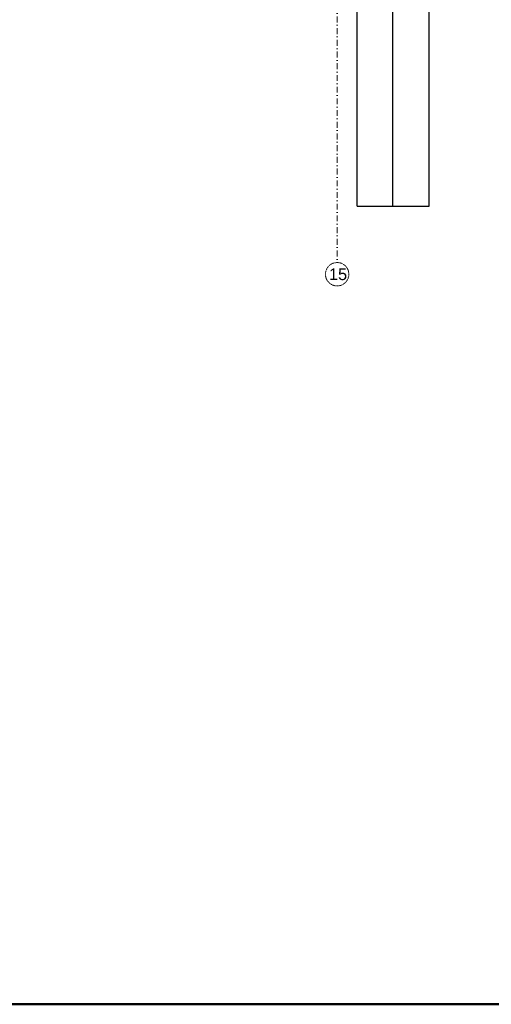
# Model space of a CAD drawing. Header units: millimetres. Extents: x -25785 to 64215, y 1802 to 45092.
# Tile 40 of 53: x 45876 to 53940, y 2956 to 19791. Entities that reach past the tile are written whole.
import ezdxf

# ---------------------------------------------------------------- set-up
doc = ezdxf.new("R2010")
doc.units = ezdxf.units.MM
doc.header["$MEASUREMENT"] = 0
doc.linetypes.add('DASHDOTX2', pattern=[2, 1, -0.5, 0, -0.5])
doc.layers.add('Cienka', color=8, linetype='Continuous')
doc.layers.add('G-Ramka', color=5, linetype='Continuous', lineweight=50)
doc.layers.add('Osie', color=6, linetype='DASHDOTX2', lineweight=15)
doc.styles.add('GENERATED_STYLE_1', font='arial.ttf')

# ---------------------------------------------------------------- blocks, each defined once
blk = doc.blocks.new('*U3')
at = {"layer": 'G-Ramka', "color": 5}
blk.add_lwpolyline([(35, 415), (35, 15), (870.05, 15), (870.05, 415)], close=True, dxfattribs=at)

msp = doc.modelspace()

# ---------------------------------------------------------------- linework, layer by layer
at = {"layer": 'Cienka', "linetype": 'Continuous', "flags": 128}
for points in [[(51644.73201, 16599.66304), (51644.73201, 21747.40976)], [(52258.8651, 16599.66304), (52258.8651, 21747.40976)], [(52876.78134, 16599.66304), (52876.78134, 21747.40976)], [(51644.73201, 16599.66304), (52876.78134, 16599.66304)]]:
    msp.add_lwpolyline(points, dxfattribs=at)
at = {"layer": 'Osie', "ltscale": 100}
msp.add_line((51304.24755, 41255.70129), (51304.24755, 15638.42236), dxfattribs=at)
at = {"layer": 'Osie'}
msp.add_circle((51304.24755, 15438.42236), 200, dxfattribs=at)

# ---------------------------------------------------------------- block references
at = {"layer": 'G-Ramka', "xscale": 104.0400000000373, "yscale": 104.0400000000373, "zscale": 104.04}
msp.add_blockref('*U3', (-26824.93776, 1395.03104), dxfattribs=at)

# ---------------------------------------------------------------- texts
at = {"layer": 'Osie', "insert": (51164.07109, 15335.56333), "char_height": 200, "attachment_point": 7, "style": 'GENERATED_STYLE_1'}
msp.add_mtext('\\A1;15', dxfattribs=at)

doc.saveas('drawing.dxf')
